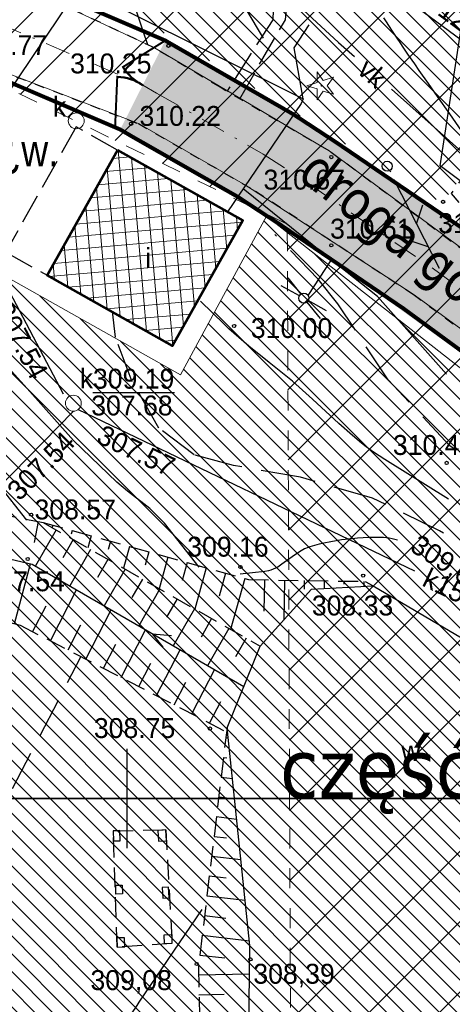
# Model space of a CAD drawing. Extents: x 4615668 to 9294084, y 5331114 to 10688993.
# Tile 57 of 181: x 4655590 to 4655611, y 5335053 to 5335102. Entities that reach past the tile are written whole.
import ezdxf
from ezdxf.enums import TextEntityAlignment as Align

# ---------------------------------------------------------------- set-up
doc = ezdxf.new("R2010")
doc.units = 0
doc.header["$MEASUREMENT"] = 0
for name, pattern in [('BUIB05', [1, 0.5, -0.5]), ('CHODNIK', [2, 1.5, -0.5]), ('DASHDOT', [25.4, 12.7, -6.35, 0, -6.35]), ('DROGA', [1, 0.5, -0.5]), ('SKARPA1', [1.5, 1, -0.5]), ('WARSTWICA', [3, 2, -1]), ('WIATA', [1.5, 1, -0.5])]:
    doc.linetypes.add(name, pattern=pattern)
for name, color, linetype in [('13', 7, 'Continuous'), ('14', 7, 'Continuous'), ('16', 7, 'Continuous'), ('17', 7, 'Continuous'), ('21', 7, 'Continuous'), ('22', 7, 'Continuous'), ('23', 7, 'Continuous'), ('24', 7, 'Continuous'), ('25', 7, 'Continuous'), ('27', 7, 'Continuous'), ('28', 7, 'Continuous'), ('45', 7, 'Continuous'), ('47', 7, 'Continuous'), ('50', 7, 'Continuous'), ('51', 7, 'Continuous'), ('52', 7, 'Continuous'), ('56', 7, 'Continuous'), ('60', 7, 'Continuous'), ('9', 7, 'Continuous'), ('DIM', 7, 'Continuous'), ('SZZPZ_922', 7, 'Continuous'), ('tpsa_stolarka', 4, 'Continuous'), ('UKKPA_506', 7, 'Continuous')]:
    doc.layers.add(name, color=color, linetype=linetype)
for name, color, linetype, lineweight in [('budynek', 7, 'Continuous', 53), ('hatch', 253, 'Continuous', 0), ('sciany - mur', 1, 'Continuous', 30)]:
    doc.layers.add(name, color=color, linetype=linetype, lineweight=lineweight)
doc.styles.add('STYLE2', font='arial.ttf')
doc.styles.add('tomek14', font='ISOCP.shx', dxfattribs={"height": 14})
doc.styles.add('txt', font='TXT', dxfattribs={"height": 0.2})
doc.dimstyles.new('1-500', dxfattribs={"dimtxt": 1, "dimasz": 0.5, "dimexe": 0.18, "dimexo": 0.0625, "dimgap": 0.3, "dimtad": 1, "dimzin": 0, "dimdsep": 46, "dimtxsty": 'STYLE2', "dimblk": 'DOT', "dimcen": 0.09, "dimadec": 0, "dimazin": 0, "dimtfac": 1, "dimtmove": 0, "dimatfit": 0, "dimldrblk": 'DOT', "dimfxl": 0, "dimtolj": 1, "dimtzin": 0, "dimarcsym": 0})
pattern_1 = [(135, (-11889.38753, -1756.1574), (-0.44194173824, -0.44194173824), [])]

# ---------------------------------------------------------------- blocks, each defined once
blk = doc.blocks.new('*M2220')
at = {"layer": '60', "color": 7, "linetype": 'Continuous'}
blk.add_line((250, 0), (250, 2.5), dxfattribs=at)
blk.add_lwpolyline([(0, 0), (0, 250), (400, 250), (400, 0)], close=True, dxfattribs=at)
blk = doc.blocks.new('*M2222')
at = {"layer": '60', "color": 7, "linetype": 'Continuous'}
blk.add_line((250, 247.5), (250, 250), dxfattribs=at)
blk.add_lwpolyline([(0, 0), (0, 250), (400, 250), (400, 0)], close=True, dxfattribs=at)
blk = doc.blocks.new('KL')
at = {"layer": 'UKKPA_506', "color": 7, "linetype": 'Continuous', "lineweight": 13}
blk.add_circle((0, 0), 0.4, dxfattribs=at)
blk = doc.blocks.new('WYS')
at = {"layer": '52', "color": 67, "linetype": 'Continuous'}
blk.add_circle((0, 0), 0.08, dxfattribs=at)
blk = doc.blocks.new('SL')
at = {"layer": '22', "color": 1, "linetype": 'Continuous'}
for p, q in [((-1.272, 0.256), (-0.245, 0.05)), ((1.281, 0.256), (0.245, 0.048)), ((-0.246, -0.05), (-1.272, -0.255)), ((0.245, -0.048), (1.281, -0.256))]:
    blk.add_line(p, q, dxfattribs=at)
blk.add_circle((0, 0), 0.25, dxfattribs=at)
blk = doc.blocks.new('SLU')
at = {"layer": '22', "color": 1, "linetype": 'Continuous'}
blk.add_circle((0, 0), 0.25, dxfattribs=at)
blk = doc.blocks.new('PLT')
at = {"layer": '24', "color": 40, "linetype": 'Continuous'}
for p, q in [((3.25, 0), (2.543, 0.707)), ((0.75, 0), (5.75, 0)), ((4.543, 0), (3.836, -0.707))]:
    blk.add_line(p, q, dxfattribs=at)
blk = doc.blocks.new('DI')
at = {"layer": 'SZZPZ_922', "color": 7, "linetype": 'Continuous', "lineweight": 13}
for p, q in [((-0.227, 0.699), (0.087, 0.267)), ((-0.227, 0.164), (-0.227, 0.699)), ((-0.736, -0.001), (-0.227, 0.164)), ((0.087, 0.267), (0.595, 0.431)), ((0.595, 0.431), (0.281, -0.001)), ((-0.227, -0.166), (-0.736, -0.001)), ((-0.227, -0.702), (-0.227, -0.166)), ((0.087, -0.268), (-0.227, -0.702)), ((0.595, -0.434), (0.087, -0.268)), ((0.281, -0.001), (0.595, -0.434))]:
    blk.add_line(p, q, dxfattribs=at)
blk.add_circle((0, 0), 0.0203, dxfattribs=at)
blk = doc.blocks.new('_Dot')
at = {"color": 0, "linetype": 'ByBlock', "lineweight": -2}
blk.add_line((-0.5, 0), (-1, 0), dxfattribs=at)
at = {"color": 0, "linetype": 'ByBlock', "const_width": 0.5}
blk.add_lwpolyline([(-0.25, 0, 1), (0.25, 0, 1)], format="xyb", close=True, dxfattribs=at)
blk = doc.blocks.new('*D2936')
at = {"layer": 'Defpoints', "color": 0}
for p in [(4655608.404, 5335106.846), (4655618.134, 5335099.636), (4655616.586, 5335097.548)]:
    blk.add_point(p, dxfattribs=at)
at = {"layer": 'DIM', "color": 0, "lineweight": -2, "ltscale": 40}
for p, q in [((4655608.367, 5335106.796), (4655606.749, 5335104.613)), ((4655607.258, 5335104.46), (4655616.184, 5335097.845)), ((4655618.097, 5335099.586), (4655616.479, 5335097.403))]:
    blk.add_line(p, q, dxfattribs=at)
at = {"layer": 'DIM', "color": 0, "linetype": 'ByBlock', "lineweight": -2, "xscale": 0.5, "yscale": 0.5, "zscale": 0.5}
for p, rotation in [((4655606.857, 5335104.758), 143.4588016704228), ((4655616.586, 5335097.548), 323.4588016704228)]:
    blk.add_blockref('_Dot', p, dxfattribs=dict(at, rotation=rotation))
at = {"layer": 'DIM', "color": 0, "lineweight": 0, "ltscale": 40, "insert": (4655612.199, 5335101.797), "char_height": 1, "attachment_point": 5, "rotation": 323.4588, "style": 'STYLE2'}
blk.add_mtext('\\A1;12.11 ', dxfattribs=at)

msp = doc.modelspace()

# ---------------------------------------------------------------- hatches: boundary and pattern name
at = {"layer": 'hatch', "lineweight": 0, "ltscale": 20}
h = msp.add_hatch(dxfattribs=at)
h.set_pattern_fill('ANSI31', color=3, scale=5, angle=90)
h.set_pattern_definition(pattern_1)
h.paths.add_polyline_path([(4655588.854, 5335106.349), (4655610.799, 5335092.928), (4655619.826, 5335105.313), (4655679.3, 5335063.025), (4655675.327, 5335047.976), (4655665.409, 5335034.833), (4655687.601, 5335024.333), (4655665.162, 5335010.881), (4655660.44, 5335018.722), (4655662.201, 5335023.441), (4655659.892, 5335034.977), (4655638.385, 5335008.562), (4655616.894, 5335004.668), (4655615.082, 5335002.357), (4655641.603, 5335003.489), (4655662.829, 5335002.048), (4655672.968, 5335007.291), (4655703.279, 5335014.289), (4655716.801, 5335015.212), (4655741.269, 5335020.258), (4655757.915, 5335026.021), (4655726.837, 5335084.415), (4655710.028, 5335087.457), (4655682.401, 5335098.021), (4655634.828, 5335133.012), (4655626.983, 5335138.104), (4655613.086, 5335142.87)])
at = {"layer": 'hatch', "lineweight": 0}
h = msp.add_hatch(dxfattribs=at)
h.set_pattern_fill('ANSI31', color=160, scale=20)
h.set_pattern_definition([(45, (-11889.3875, -1756.1574), (-1.767766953, 1.767766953), [])])
h.paths.add_polyline_path([(4655585.345, 5335100.489), (4655609.825, 5335141.174), (4655724.52, 5335052.343), (4655757.949, 5335025.923), (4655741.269, 5335020.258), (4655716.277, 5335015.104), (4655702.906, 5335013.9), (4655672.968, 5335007.246), (4655662.829, 5335002.048), (4655641.397, 5335003.503), (4655600.675, 5335001.373), (4655590.095, 5334999.07), (4655563.772, 5335009.583), (4655603.239, 5335036.519), (4655603.01, 5335091.868)])
at = {"layer": 'hatch', "lineweight": 0, "ltscale": 40}
h = msp.add_hatch(dxfattribs=at)
h.set_pattern_fill('CONCRE', color=40)
h.set_pattern_definition([(0, (-11889.3875, -1756.1574), (1, 1), [0.125, -0.875]), (90, (-11889.3875, -1756.1574), (-1, 1), [0.125, -0.875]), (135, (-11889.2625, -1756.1574), (-0.99999999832, 6e-17), [0.1767767, -1.2374369]), (0, (-11889.2625, -1755.5949), (1, 1), [0.125, -0.875]), (45, (-11889.2, -1755.6574), (0, 0.99999999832), [0.0883883, -1.3258252]), (135, (-11889.2, -1755.6574), (-0.99999999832, 6e-17), [0.0883883, -1.3258252]), (0, (-11888.8875, -1755.3449), (1, 1), [0.1767767, -0.8232233]), (45, (-11888.8875, -1755.3449), (0, 0.99999999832), [0.125, -1.2892136]), (135, (-11888.71076, -1755.3449), (-0.99999999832, 6e-17), [0.125, -1.2892136]), (90, (-11888.7, -1755.9074), (-1, 1), [0.125, -0.875]), (45, (-11888.7, -1755.9074), (0, 0.99999999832), [0.0883883, -1.3258252]), (135, (-11888.6375, -1755.8449), (-0.99999999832, 6e-17), [0.0883883, -1.3258252]), (0, (-11889.2625, -1755.9074), (1, 1), [0.0625, -0.8375]), (0, (-11888.5125, -1755.6574), (1, 1), [0.0625, -0.8375]), (90, (-11888.825, -1755.5324), (-1, 1), [0.0625, -0.8375]), (135, (-11888.7, -1756.0949), (-0.99999999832, 6e-17), [0.0883883, -1.3258252]), (135, (-11889.1375, -1755.4074), (-0.99999999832, 6e-17), [0.0883883, -1.3258252]), (45, (-11888.9188, -1755.8293), (0, 0.99999999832), [0.0883883, -1.3258252]), (90, (-11889.0438, -1756.0324), (-1, 1), [0.015625, -0.984375]), (90, (-11888.9969, -1755.6105), (-1, 1), [0.015625, -0.984375]), (90, (-11888.5282, -1755.4387), (-1, 1), [0.015625, -0.984375]), (90, (-11888.5125, -1755.9699), (-1, 1), [0.015625, -0.984375])])
h.paths.add_polyline_path([(4655583.574, 5335000.331), (4655578.671, 5335002.815), (4655597.855, 5335018.319), (4655618.536, 5335024.795), (4655625.168, 5335031.001), (4655636.497, 5335046.589), (4655636.219, 5335051.682), (4655633.833, 5335059.547), (4655633.122, 5335061.891), (4655631.839, 5335065.478), (4655631.476, 5335066.248), (4655630.68, 5335067.931), (4655630.292, 5335068.548), (4655626.384, 5335074.762), (4655620.384, 5335079.183), (4655604.763, 5335090.419), (4655600.518, 5335093.252), (4655594.619, 5335096.629), (4655596.882, 5335101.099), (4655603.573, 5335097.227), (4655611.905, 5335091.598), (4655629.33, 5335078.807), (4655630.301, 5335077.926), (4655635.098, 5335070.297), (4655636.46, 5335067.399), (4655638.659, 5335060.861), (4655640.107, 5335056.089), (4655641.198, 5335052.494), (4655641.385, 5335044.81), (4655630.919, 5335030.41), (4655620.55, 5335020.182), (4655600.384, 5335013.922)])
at = {"layer": 'hatch', "lineweight": 0, "ltscale": 20}
h = msp.add_hatch(dxfattribs=at)
h.set_pattern_fill('ANSI31', color=3, scale=5, angle=90)
h.set_pattern_definition(pattern_1)
h.paths.add_polyline_path([(4655578.449, 5335005.688), (4655557.329, 5335013.648), (4655576.563, 5335044.139), (4655563.944, 5335054.745), (4655567.608, 5335061.638), (4655572.025, 5335072.944), (4655581.507, 5335068.145), (4655588.325, 5335079.036), (4655572.997, 5335086.838), (4655575.67, 5335095.801), (4655584.236, 5335099.106), (4655588.014, 5335098.25), (4655588.553, 5335089.414), (4655597.644, 5335084.303), (4655601.974, 5335092.283), (4655625.55, 5335073.803), (4655633.272, 5335053.993), (4655603.729, 5335024.238), (4655588.146, 5335028.228), (4655581.613, 5335020.05), (4655584.883, 5335012.203)])
at = {"layer": 'hatch', "lineweight": 0, "ltscale": 40}
h = msp.add_hatch(dxfattribs=at)
h.set_pattern_fill('ANSI37', color=0, scale=5, angle=50)
h.set_pattern_definition([(95, (-11889.38753, -1756.1574), (-0.62262168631, -0.05447233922), []), (185, (-11889.38753, -1756.1574), (0.05447233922, -0.62262168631), [])])
h.paths.add_polyline_path([(4655594.482, 5335095.6), (4655600.785, 5335092.057), (4655597.248, 5335085.766), (4655590.945, 5335089.309)])

# ---------------------------------------------------------------- linework, layer by layer
at = {"color": 94, "linetype": 'BUIB05', "lineweight": 0, "ltscale": 2}
msp.add_lwpolyline([(4655585.345, 5335100.489), (4655609.825, 5335141.174), (4655724.52, 5335052.343), (4655757.949, 5335025.923), (4655741.269, 5335020.258), (4655716.277, 5335015.104), (4655702.906, 5335013.9), (4655672.968, 5335007.246), (4655662.829, 5335002.048), (4655641.397, 5335003.503), (4655600.675, 5335001.373), (4655590.095, 5334999.07), (4655563.772, 5335009.583), (4655603.239, 5335036.519), (4655603.01, 5335091.868)], close=True, dxfattribs=at)
at = {"lineweight": 0, "ltscale": 40}
msp.add_lwpolyline([(4655578.449, 5335005.688), (4655557.329, 5335013.648), (4655576.563, 5335044.139), (4655563.944, 5335054.745), (4655567.608, 5335061.638), (4655572.025, 5335072.944), (4655581.507, 5335068.145), (4655588.325, 5335079.036), (4655572.997, 5335086.838), (4655575.67, 5335095.801), (4655584.236, 5335099.106), (4655588.014, 5335098.25), (4655588.553, 5335089.414), (4655597.644, 5335084.303), (4655601.974, 5335092.283), (4655625.55, 5335073.803), (4655633.272, 5335053.993), (4655603.729, 5335024.238), (4655588.146, 5335028.228), (4655581.613, 5335020.05), (4655584.883, 5335012.203)], close=True, dxfattribs=at)
for start, end in [(329.9473, 330.0679), (315.2713, 315.7245)]:
    msp.add_arc((4655596.882, 5335101.099), 2.505, start, end, dxfattribs=at)
at = {"layer": '13', "color": 132, "linetype": 'WIATA'}
msp.add_lwpolyline([(4655596.915, 5335061.447), (4655597.219, 5335055.742), (4655594.467, 5335055.565), (4655594.269, 5335061.407)], close=True, dxfattribs=at)
at = {"layer": '13', "color": 132, "linetype": 'Continuous'}
for points in [[(4655594.269, 5335061.407), (4655594.285, 5335060.893), (4655594.619, 5335060.904), (4655594.603, 5335061.418)], [(4655596.505, 5335061.423), (4655596.537, 5335060.88), (4655596.946, 5335060.904), (4655596.915, 5335061.447)], [(4655594.71, 5335058.676), (4655594.725, 5335058.229), (4655594.405, 5335058.218), (4655594.39, 5335058.665)], [(4655596.734, 5335058.553), (4655596.767, 5335058.014), (4655597.084, 5335058.034), (4655597.05, 5335058.573)], [(4655597.205, 5335056.188), (4655597.219, 5335055.742), (4655596.84, 5335055.731), (4655596.826, 5335056.177)], [(4655594.451, 5335056.021), (4655594.467, 5335055.565), (4655594.847, 5335055.578), (4655594.831, 5335056.034)]]:
    msp.add_lwpolyline(points, close=True, dxfattribs=at)
at = {"layer": '16', "color": 7, "linetype": 'CHODNIK'}
for points in [[(4655600.623, 5335098.176), (4655602.916, 5335102.145), (4655603.164, 5335104.809), (4655601.287, 5335107.401), (4655599.269, 5335109.461), (4655599.66, 5335109.999)], [(4655588.098, 5335104.584), (4655592.224, 5335105.931), (4655597.995, 5335109.269), (4655598.526, 5335109.234), (4655602.385, 5335104.617), (4655602.278, 5335102.145), (4655599.983, 5335098.544)], [(4655594.482, 5335095.6), (4655592.409, 5335096.766), (4655588.872, 5335090.475), (4655590.945, 5335089.309)]]:
    msp.add_lwpolyline(points, dxfattribs=at)
at = {"layer": '17', "color": 97, "linetype": 'DROGA'}
for points in [[(4655620.342, 5335020.205), (4655633.344, 5335029.137), (4655640.842, 5335045.094), (4655640.874, 5335051.414), (4655638.081, 5335060.135), (4655636.027, 5335067.178), (4655629.847, 5335077.185), (4655624.184, 5335081.711), (4655611.243, 5335091.013), (4655605.11, 5335095.557), (4655599.633, 5335098.754), (4655596.338, 5335100.728), (4655588.098, 5335104.584), (4655586.139, 5335108.198), (4655586.184, 5335109.851), (4655586.871, 5335111.595), (4655589.752, 5335117.638), (4655591.674, 5335121.953), (4655592.681, 5335125.422), (4655593.733, 5335129.507), (4655594.237, 5335132.674), (4655594.467, 5335142.205), (4655595.199, 5335144.579)], [(4655554.665, 5335057.636), (4655562.145, 5335069.651), (4655566.858, 5335077.896), (4655570.519, 5335084.001), (4655578.89, 5335096.748), (4655579.987, 5335097.437), (4655583.191, 5335099.411), (4655587.52, 5335100), (4655595.53, 5335096.925), (4655601.416, 5335093.539), (4655609.335, 5335088.353), (4655617.798, 5335082.158), (4655626.696, 5335075.746), (4655631.228, 5335068.126), (4655633.864, 5335062.026), (4655635.969, 5335054.682), (4655636.945, 5335051.505), (4655637.162, 5335045.336), (4655630.046, 5335030.159), (4655619.989, 5335025.206), (4655597.971, 5335017.507), (4655578.503, 5335002.9)]]:
    msp.add_lwpolyline(points, dxfattribs=at)
at = {"layer": '21', "color": 1, "linetype": 'Continuous'}
msp.add_line((4655605.225, 5335090.076), (4655604.053, 5335088.296), dxfattribs=at)
for points in [[(4655594.873, 5335102.624), (4655603.812, 5335098.169), (4655603.71, 5335097.93), (4655600.003, 5335092.497)], [(4655603.812, 5335098.169), (4655603.364, 5335100.742), (4655604.12, 5335101.885)], [(4655611.014, 5335084.339), (4655607.542, 5335088.237), (4655605.225, 5335090.076), (4655600.796, 5335093.659)]]:
    msp.add_lwpolyline(points, dxfattribs=at)
at = {"layer": '23', "color": 40, "linetype": 'Continuous'}
for points in [[(4655581.444, 5335085.756), (4655584.301, 5335091.439), (4655584.718, 5335092.12), (4655594.318, 5335106.394), (4655596.406, 5335109.483), (4655605.581, 5335101.008), (4655606.389, 5335100.292)], [(4655608.241, 5335098.65), (4655614.079, 5335093.475), (4655623.938, 5335085.785)]]:
    msp.add_lwpolyline(points, dxfattribs=at)
at = {"layer": '25', "color": 165, "linetype": 'Continuous'}
msp.add_lwpolyline([(4655619.864, 5335087.911), (4655610.688, 5335094.801), (4655612.055, 5335103.699), (4655611.229, 5335110.53), (4655609.575, 5335112.278), (4655606.681, 5335114.085)], dxfattribs=at)
at = {"layer": '27', "color": 17, "linetype": 'Continuous'}
for p, q in [((4655578.898, 5335068.876), (4655592.274, 5335082.481)), ((4655592.51, 5335082.566), (4655609.412, 5335074.465))]:
    msp.add_line(p, q, dxfattribs=at)
msp.add_lwpolyline([(4655591.76, 5335083.339), (4655585.346, 5335095.488), (4655582.868, 5335100.766)], dxfattribs=at)
at = {"layer": '45', "color": 219, "linetype": 'Continuous'}
for points in [[(4655569.812, 5335077.174), (4655579.629, 5335077.276), (4655590.187, 5335074.802), (4655600.825, 5335068.647)], [(4655596.777, 5335070.634), (4655596.248, 5335071.295), (4655597.198, 5335071.209)]]:
    msp.add_lwpolyline(points, dxfattribs=at)
msp.add_lwpolyline([(4655619.334, 5335066.639), (4655618.702, 5335057.77), (4655615.142, 5335045.216), (4655611.984, 5335041.933), (4655601.018, 5335045.619), (4655601.132, 5335055.64), (4655599.984, 5335066.582), (4655601.649, 5335070.671), (4655604.227, 5335073.537), (4655607.327, 5335073.71)], close=True, dxfattribs=at)
at = {"layer": '50', "color": 245, "linetype": 'WARSTWICA'}
for points in [[(4655598.01, 5335109.194), (4655599.671, 5335105.028), (4655599.708, 5335104.937), (4655599.734, 5335104.876), (4655599.786, 5335104.755), (4655599.868, 5335104.575), (4655599.925, 5335104.456), (4655599.964, 5335104.377), (4655600.044, 5335104.22), (4655600.136, 5335104.045), (4655600.199, 5335103.928), (4655600.328, 5335103.698), (4655600.394, 5335103.583), (4655600.527, 5335103.354), (4655600.663, 5335103.127), (4655600.935, 5335102.673), (4655601.802, 5335101.224)], [(4655589.919, 5335077.007), (4655588.325, 5335079.036), (4655587.611, 5335080.067), (4655586.762, 5335081.515), (4655586.332, 5335082.234), (4655584.186, 5335085.677), (4655583.624, 5335086.495), (4655582.326, 5335088.003), (4655580.211, 5335089.971), (4655578.832, 5335091.078), (4655578.077, 5335091.557), (4655577.667, 5335091.723), (4655575.95, 5335092.246)], [(4655627.174, 5335051.781), (4655629.7, 5335055.356), (4655629.65, 5335058.386), (4655628.759, 5335062.937), (4655627.769, 5335067.059), (4655626.877, 5335070.734), (4655625.398, 5335073.094), (4655622.724, 5335074.683), (4655619.209, 5335076.421), (4655616.436, 5335077.862), (4655613.811, 5335078.805), (4655611.187, 5335080.742), (4655608.085, 5335084.05), (4655605.559, 5335087.875), (4655604.566, 5335089.119), (4655602.39, 5335091.351)], [(4655620.902, 5335045.89), (4655623.279, 5335053.339), (4655624.259, 5335056.792), (4655624.556, 5335060.468), (4655624.012, 5335063.745), (4655622.324, 5335068.989), (4655621.78, 5335069.834), (4655616.055, 5335073.35), (4655610.658, 5335076.478), (4655607.291, 5335078.117), (4655603.676, 5335079.16), (4655600.309, 5335079.756), (4655598.341, 5335080.288), (4655596.558, 5335081.629), (4655595.221, 5335083.963), (4655594.38, 5335086.198), (4655594.231, 5335087.489)], [(4655589.212, 5335063.52), (4655592.646, 5335070.147)]]:
    msp.add_lwpolyline(points, dxfattribs=at)
at = {"layer": '50', "color": 7, "linetype": 'Continuous'}
for points in [[(4655593.892, 5335106.73), (4655594.009, 5335106.425), (4655594.245, 5335105.814), (4655594.456, 5335105.272), (4655594.56, 5335105), (4655594.715, 5335104.592), (4655594.866, 5335104.183), (4655594.94, 5335103.977), (4655595.06, 5335103.636), (4655595.139, 5335103.409), (4655595.295, 5335102.953), (4655595.449, 5335102.497), (4655595.756, 5335101.583), (4655595.987, 5335100.898)], [(4655611.115, 5335078.061), (4655607.906, 5335080.056), (4655607.344, 5335080.43), (4655606.983, 5335080.696), (4655606.746, 5335080.88), (4655606.283, 5335081.262), (4655605.607, 5335081.859), (4655604.281, 5335083.09), (4655603.61, 5335083.695), (4655603.268, 5335083.988), (4655602.11, 5335084.926), (4655601.077, 5335085.755), (4655600.571, 5335086.182), (4655600.077, 5335086.622), (4655599.837, 5335086.849), (4655598.65, 5335088.001)]]:
    msp.add_lwpolyline(points, dxfattribs=at)
at = {"layer": '50', "color": 216, "linetype": 'Continuous'}
for points in [[(4655607.844, 5335102.24), (4655607.976, 5335102.035), (4655608.242, 5335101.626), (4655608.512, 5335101.22), (4655608.693, 5335100.95), (4655608.815, 5335100.771), (4655609.06, 5335100.413), (4655609.4, 5335099.922), (4655609.628, 5335099.595), (4655610.086, 5335098.942), (4655610.546, 5335098.29), (4655611.158, 5335097.421), (4655611.463, 5335096.986), (4655611.918, 5335096.331), (4655612.145, 5335096.003), (4655612.57, 5335095.384)], [(4655598.593, 5335074.645), (4655596.845, 5335076.859), (4655596.106, 5335077.601), (4655594.991, 5335078.465), (4655594.454, 5335078.919), (4655592.278, 5335081.01), (4655589.948, 5335083.623), (4655587.254, 5335086.593), (4655586.578, 5335087.486), (4655585.538, 5335089.483), (4655584.833, 5335091.881), (4655583.668, 5335094.034), (4655583.519, 5335094.53)], [(4655608.542, 5335076), (4655608.491, 5335076.016), (4655608.28, 5335076.071), (4655608.138, 5335076.098), (4655607.85, 5335076.131), (4655607.411, 5335076.142), (4655607.117, 5335076.132), (4655606.533, 5335076.096), (4655606.265, 5335076.076), (4655605.731, 5335076.015), (4655605.2, 5335075.926), (4655604.847, 5335075.851), (4655604.613, 5335075.795), (4655604.146, 5335075.666), (4655604.054, 5335075.636), (4655603.876, 5335075.561), (4655603.705, 5335075.471), (4655603.378, 5335075.256), (4655602.745, 5335074.789), (4655602.529, 5335074.653), (4655602.418, 5335074.594), (4655602.189, 5335074.498), (4655602.07, 5335074.462), (4655601.885, 5335074.429), (4655600.651, 5335074.295)], [(4655593.091, 5335048.265), (4655593.285, 5335048.675), (4655593.383, 5335048.88), (4655593.532, 5335049.186), (4655593.683, 5335049.491), (4655593.759, 5335049.643), (4655593.913, 5335049.946), (4655593.991, 5335050.098), (4655594.11, 5335050.324), (4655594.27, 5335050.624), (4655594.351, 5335050.773), (4655594.475, 5335050.997), (4655594.6, 5335051.219), (4655594.664, 5335051.329), (4655594.835, 5335051.623), (4655594.923, 5335051.769), (4655595.056, 5335051.986), (4655595.191, 5335052.202), (4655595.259, 5335052.31), (4655595.398, 5335052.523), (4655595.468, 5335052.63), (4655595.575, 5335052.788), (4655598.742, 5335057.448)]]:
    msp.add_lwpolyline(points, dxfattribs=at)
at = {"layer": '51', "color": 3, "linetype": 'Continuous'}
for p, q in [((4655590.495, 5335076.94), (4655590.291, 5335075.883)), ((4655591.394, 5335076.525), (4655590.355, 5335074.705)), ((4655591.237, 5335076.756), (4655591.203, 5335076.634)), ((4655592.2, 5335076.488), (4655592.149, 5335076.306)), ((4655592.262, 5335076.029), (4655591.741, 5335075.117)), ((4655593.164, 5335076.22), (4655592.994, 5335075.612)), ((4655594.127, 5335075.952), (4655594.009, 5335075.526)), ((4655593.131, 5335075.534), (4655592.086, 5335073.703)), ((4655595.091, 5335075.684), (4655594.786, 5335074.589)), ((4655596.054, 5335075.417), (4655595.868, 5335074.747)), ((4655593.999, 5335075.038), (4655593.475, 5335074.12)), ((4655597.017, 5335075.149), (4655596.577, 5335073.566)), ((4655597.981, 5335074.881), (4655597.727, 5335073.968)), ((4655589.307, 5335071.803), (4655590.104, 5335074.821)), ((4655594.868, 5335074.542), (4655593.817, 5335072.702)), ((4655598.944, 5335074.613), (4655598.369, 5335072.543)), ((4655595.736, 5335074.046), (4655595.209, 5335073.124)), ((4655599.908, 5335074.345), (4655599.586, 5335073.189)), ((4655600.871, 5335074.077), (4655600.16, 5335071.521)), ((4655601.864, 5335074.01), (4655601.838, 5335072.432)), ((4655602.864, 5335073.994), (4655602.831, 5335071.985)), ((4655603.863, 5335073.978), (4655603.857, 5335073.548)), ((4655604.863, 5335073.962), (4655604.857, 5335073.572)), ((4655605.863, 5335073.946), (4655605.861, 5335073.787)), ((4655606.863, 5335073.93), (4655606.859, 5335073.684)), ((4655591.107, 5335070.946), (4655592.429, 5335073.505)), ((4655596.605, 5335073.551), (4655595.548, 5335071.7)), ((4655597.473, 5335073.055), (4655596.943, 5335072.127)), ((4655590.219, 5335071.405), (4655590.891, 5335072.706)), ((4655592.884, 5335070.028), (4655594.162, 5335072.502)), ((4655598.342, 5335072.559), (4655597.279, 5335070.698)), ((4655599.21, 5335072.063), (4655598.677, 5335071.13)), ((4655591.996, 5335070.487), (4655592.646, 5335071.745)), ((4655594.661, 5335069.11), (4655595.895, 5335071.499)), ((4655600.078, 5335071.568), (4655599.011, 5335069.697)), ((4655600.947, 5335071.072), (4655600.411, 5335070.134)), ((4655593.773, 5335069.569), (4655594.401, 5335070.785)), ((4655596.438, 5335068.193), (4655597.628, 5335070.497)), ((4655595.55, 5335068.651), (4655596.156, 5335069.825)), ((4655598.215, 5335067.275), (4655599.361, 5335069.494)), ((4655597.327, 5335067.734), (4655597.911, 5335068.864)), ((4655599.104, 5335066.816), (4655599.666, 5335067.904)), ((4655599.925, 5335066.086), (4655600.038, 5335066.072)), ((4655599.806, 5335065.093), (4655599.975, 5335065.072)), ((4655599.687, 5335064.1), (4655600.252, 5335064.032)), ((4655599.569, 5335063.107), (4655599.964, 5335063.06)), ((4655599.45, 5335062.114), (4655600.466, 5335061.992)), ((4655599.332, 5335061.121), (4655599.952, 5335061.047)), ((4655599.213, 5335060.128), (4655600.68, 5335059.953)), ((4655599.094, 5335059.135), (4655599.94, 5335059.034)), ((4655598.976, 5335058.142), (4655600.894, 5335057.913)), ((4655598.857, 5335057.149), (4655599.929, 5335057.021)), ((4655598.738, 5335056.156), (4655601.108, 5335055.873)), ((4655598.62, 5335055.163), (4655599.872, 5335055.014)), ((4655598.554, 5335054.168), (4655601.116, 5335054.222)), ((4655598.575, 5335053.168), (4655599.84, 5335053.195))]:
    msp.add_line(p, q, dxfattribs=at)
at = {"layer": '51', "color": 3, "linetype": 'SKARPA1'}
for points in [[(4655673.128, 5335058.871), (4655674.089, 5335056.357), (4655679.037, 5335061.702), (4655673.917, 5335066.442), (4655671.015, 5335069.035), (4655665.477, 5335072.96), (4655653.478, 5335076.039), (4655646.33, 5335084.039), (4655634.607, 5335094.127), (4655624.253, 5335102.64), (4655620.101, 5335105.694), (4655611.252, 5335093.422), (4655611.633, 5335092.971)], [(4655567.799, 5335079.466), (4655569.59, 5335077.969), (4655579.573, 5335079.05), (4655590.755, 5335076.89), (4655601.649, 5335070.671)], [(4655566.541, 5335077.341), (4655568.553, 5335076.38), (4655576.286, 5335074.829), (4655579.989, 5335074.265), (4655589.597, 5335071.726), (4655599.959, 5335066.374)], [(4655590.755, 5335076.89), (4655601.066, 5335074.023), (4655606.925, 5335073.929), (4655607.327, 5335073.71)], [(4655599.984, 5335066.582), (4655598.546, 5335054.545), (4655598.779, 5335043.621), (4655610.722, 5335039.82), (4655618.99, 5335043.678), (4655618.69, 5335057.714)]]:
    msp.add_lwpolyline(points, dxfattribs=at)
at = {"layer": 'budynek', "color": 7, "linetype": 'Continuous', "lineweight": 53, "flags": 128}
msp.add_lwpolyline([(4655594.482, 5335095.6), (4655600.785, 5335092.057), (4655597.248, 5335085.766), (4655590.945, 5335089.309)], close=True, dxfattribs=at)
at = {"layer": 'sciany - mur', "color": 30, "lineweight": 0, "ltscale": 40}
msp.add_line((4655600.502, 5335093.262), (4655604.179, 5335090.815), dxfattribs=at)
at = {"layer": 'sciany - mur', "color": 251, "lineweight": 0, "ltscale": 40}
for points in [[(4655629.847, 5335077.185), (4655623.326, 5335082.328), (4655614.116, 5335088.948), (4655605.11, 5335095.557), (4655596.338, 5335100.728), (4655588.098, 5335104.584), (4655586.139, 5335108.198), (4655586.184, 5335109.851), (4655586.871, 5335111.595), (4655589.236, 5335116.557), (4655591.674, 5335121.953)], [(4655570.381, 5335083.771), (4655578.89, 5335096.748), (4655583.191, 5335099.411), (4655587.533, 5335099.995), (4655595.53, 5335096.925), (4655600.912, 5335093.829), (4655609.335, 5335088.353), (4655626.696, 5335075.746), (4655631.228, 5335068.126), (4655633.864, 5335062.026), (4655636.945, 5335051.505)]]:
    msp.add_lwpolyline(points, dxfattribs=at)
at = {"layer": 'sciany - mur', "color": 30, "lineweight": 0, "ltscale": 40}
for points in [[(4655591.27, 5335121.059, 0.2, 0.2, 0), (4655587.076, 5335112.022, 0.2, 0.2, 0.422916), (4655590.156, 5335103.981, 0.2, 0.2, 0), (4655596.882, 5335101.099, 0.2, 0.2, 0), (4655603.336, 5335097.383, 0.2, 0.2, 0), (4655605.432, 5335096.01, 0.2, 0.2, 0), (4655611.731, 5335091.726, 0.2, 0.2, 0), (4655629.233, 5335078.895, 0.2, 0.2, 0), (4655630.301, 5335077.926, 0.2, 0.2, 0), (4655635.098, 5335070.297, 0.2, 0.2, 0), (4655636.492, 5335067.332, 0.2, 0.2, 0), (4655637.872, 5335063.456, 0.2, 0.2, 0), (4655641.198, 5335052.494, 0.2, 0.2, 0), (4655641.385, 5335044.81, 0.2, 0.2, 0), (4655630.919, 5335030.41, 0.2, 0.2, 0), (4655629.468, 5335028.978, 0.2, 0.2, 0), (4655620.55, 5335020.182, 0.2, 0.2, 0), (4655602.004, 5335014.517, 0.2, 0.2, 0), (4655600.384, 5335013.922, 0.2, 0.2, 0), (4655599.598, 5335013.271, 0.2, 0.2, 0), (4655583.603, 5335000.389, 0.2, 0.2, 0), (4655583.574, 5335000.331, 0.2, 0.2, 0)], [(4655570.92, 5335084.612, 0.2, 0.2, 0), (4655579.524, 5335097.714, 0.2, 0.2, -0.363483), (4655586.902, 5335099.935, 0.2, 0.2, 0), (4655594.619, 5335096.629, 0.2, 0.2, 0), (4655595.181, 5335096.298, 0.2, 0.2, 0), (4655600.502, 5335093.262, 0.2, 0.2, 0), (4655602.656, 5335091.851, 0.2, 0.2, 0), (4655608.846, 5335087.641, 0.2, 0.2, 0), (4655626.358, 5335074.803, 0.2, 0.2, 0), (4655630.703, 5335067.893, 0.2, 0.2, 0), (4655631.863, 5335065.426, 0.2, 0.2, 0), (4655633.122, 5335061.891, 0.2, 0.2, 0), (4655636.229, 5335051.65, 0.2, 0.2, 0), (4655636.497, 5335046.589, 0.2, 0.2, 0), (4655628.147, 5335035.1, 0.2, 0.2, 0), (4655625.168, 5335031.001, 0.2, 0.2, 0), (4655618.536, 5335024.795, 0.2, 0.2, 0), (4655600.411, 5335019.258, 0.2, 0.2, 0), (4655597.855, 5335018.319, 0.2, 0.2, 0), (4655596.435, 5335017.143, 0.2, 0.2, 0), (4655580.457, 5335004.275, 0.2, 0.2, 0), (4655578.671, 5335002.815, 0.2, 0.2, 0)]]:
    msp.add_lwpolyline(points, format="xyseb", dxfattribs=at)
at = {"layer": 'sciany - mur', "color": 30, "linetype": 'DASHDOT', "lineweight": 0, "ltscale": 0.1}
for points in [[(4655588.465, 5335101.986), (4655595.751, 5335098.864), (4655596.435, 5335098.461), (4655601.808, 5335095.395), (4655604.044, 5335093.931), (4655610.289, 5335089.683), (4655627.65, 5335076.956), (4655628.367, 5335076.305), (4655632.901, 5335069.095), (4655634.177, 5335066.379), (4655635.497, 5335062.674), (4655638.713, 5335052.072), (4655639.002, 5335045.215), (4655631.795, 5335029.863), (4655630.813, 5335029.042), (4655619.543, 5335022.488), (4655601.208, 5335016.887), (4655599.12, 5335016.121), (4655598.017, 5335015.207), (4655582.03, 5335002.332), (4655581.107, 5335001.581)], [(4655587.48, 5335099.688), (4655594.619, 5335096.629), (4655595.181, 5335096.298), (4655600.502, 5335093.262), (4655602.656, 5335091.851), (4655608.846, 5335087.641), (4655626.066, 5335075.017), (4655626.433, 5335074.684), (4655630.703, 5335067.893), (4655631.863, 5335065.426), (4655633.122, 5335061.891), (4655636.229, 5335051.65), (4655636.478, 5335045.723), (4655629.768, 5335031.427), (4655629.373, 5335031.097), (4655618.536, 5335024.795), (4655600.411, 5335019.258), (4655597.855, 5335018.319), (4655596.435, 5335017.143), (4655580.457, 5335004.275), (4655579.529, 5335003.521)]]:
    msp.add_lwpolyline(points, dxfattribs=at)
at = {"layer": 'sciany - mur', "color": 30, "lineweight": 0, "ltscale": 40, "const_width": 0.1}
for points in [[(4655596.882, 5335101.099), (4655594.717, 5335099.748)], [(4655594.363, 5335096.778), (4655594.472, 5335099.328)]]:
    msp.add_lwpolyline(points, dxfattribs=at)
at = {"layer": 'sciany - mur', "color": 30, "lineweight": 50, "ltscale": 40}
for centre, start, end in [((4655596.882, 5335101.099), 211.963, 243.1429), ((4655594.363, 5335096.778), 56.3689, 87.5488)]:
    msp.add_arc(centre, 2.505, start, end, dxfattribs=at)

# ---------------------------------------------------------------- block references
at = {"layer": '22', "color": 1, "linetype": 'Continuous', "xscale": 0.9999974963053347, "yscale": 0.9999974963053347, "rotation": 319.8797368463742}
msp.add_blockref('SL', (4655603.845, 5335088.158), dxfattribs=at)
at = {"layer": '24', "color": 40, "linetype": 'Continuous'}
msp.add_blockref('SLU', (4655608.032, 5335094.787), dxfattribs=at)
at = {"layer": '24', "color": 40, "linetype": 'Continuous', "xscale": 0.9999998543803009, "yscale": 0.9999998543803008, "rotation": 296.9875625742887}
msp.add_blockref('PLT', (4655608.032, 5335094.787), dxfattribs=at)
at = {"layer": '28', "color": 17, "linetype": 'Continuous'}
for p in [(4655592.411, 5335097.067), (4655592.264, 5335082.881)]:
    msp.add_blockref('KL', p, dxfattribs=at)
at = {"layer": '47', "color": 3, "linetype": 'Continuous'}
msp.add_blockref('DI', (4655604.735, 5335098.832), dxfattribs=at)
at = {"layer": '52', "color": 67, "linetype": 'Continuous'}
for p in [(4655597.041, 5335100.835), (4655595.164, 5335096.919), (4655605.224, 5335095.245), (4655610.841, 5335092.996), (4655605.224, 5335090.812), (4655600.339, 5335086.762), (4655611.019, 5335079.883), (4655590.141, 5335077.283), (4655589.969, 5335075.057), (4655600.657, 5335074.651), (4655606.826, 5335074.22), (4655599.125, 5335066.539), (4655598.462, 5335054.711), (4655601.161, 5335054.944)]:
    msp.add_blockref('WYS', p, dxfattribs=at)
at = {"layer": '60', "color": 7, "linetype": 'Continuous'}
for name, p in [('*M2220', (4655344.967, 5335063.025)), ('*M2222', (4655344.967, 5334813.025))]:
    msp.add_blockref(name, p, dxfattribs=at)

# ---------------------------------------------------------------- texts
at = {"color": 7, "linetype": 'Continuous', "style": 'txt', "width": 0.875}
msp.add_text('j.%%191w.', height=1.6, dxfattribs=at).set_placement((4655589.542, 5335095.38), align=Align.MIDDLE)
at = {"layer": '14', "color": 7, "linetype": 'Continuous', "style": 'txt'}
msp.add_text('i', height=1, dxfattribs=at).set_placement((4655596.024, 5335090.201), align=Align.MIDDLE)
at = {"layer": '24', "color": 40, "linetype": 'Continuous', "style": 'txt'}
msp.add_text('vk', height=1, rotation=318.4448, dxfattribs=at).set_placement((4655607.315, 5335099.47), align=Align.MIDDLE)
at = {"layer": '27', "color": 17, "linetype": 'Continuous', "style": 'txt'}
msp.add_text('k150', height=1, rotation=334.3908, dxfattribs=at).set_placement((4655611.26, 5335073.579), align=Align.MIDDLE)
at = {"layer": '28', "color": 17, "linetype": 'Continuous', "style": 'txt'}
for p in [(4655591.238, 5335097.275), (4655592.587, 5335083.622)]:
    msp.add_text('k', height=1, dxfattribs=at).set_placement(p)
at = {"layer": '50', "color": 6, "linetype": 'Continuous', "style": 'txt'}
msp.add_text('309,0', height=1, rotation=327.7137, dxfattribs=at).set_placement((4655610.757, 5335074.955), align=Align.MIDDLE)
at = {"layer": '52', "color": 67, "linetype": 'Continuous', "style": 'txt'}
for s, p in [('309.77', (4655586.854, 5335100.368)), ('310.25', (4655592.099, 5335099.449)), ('310.22', (4655595.587, 5335096.813)), ('310.67', (4655601.817, 5335093.613)), ('310.61', (4655605.163, 5335091.15)), ('310.76', (4655610.595, 5335091.426)), ('310.00', (4655601.182, 5335086.158)), ('310.44', (4655608.318, 5335080.283)), ('308.57', (4655590.313, 5335077.045)), ('309.16', (4655597.986, 5335075.174)), ('307.54', (4655587.749, 5335073.436)), ('308.33', (4655604.248, 5335072.219)), ('308.75', (4655593.295, 5335066.064)), ('308,39', (4655601.306, 5335053.721)), ('309,08', (4655593.122, 5335053.401))]:
    msp.add_text(s, height=1, dxfattribs=at).set_placement(p)
at = {"layer": '56', "color": 17, "linetype": 'Continuous', "style": 'txt'}
for s, rotation, p in [('307.54', 297.8316, (4655589.132, 5335088.071)), ('307.54', 45.4863, (4655588.844, 5335078.628)), ('307.57', 334.3908, (4655593.795, 5335081.833))]:
    msp.add_text(s, height=1, rotation=rotation, dxfattribs=at).set_placement(p, align=Align.TOP_LEFT)
msp.add_text('%%U309.19', height=1, dxfattribs=at).set_placement((4655593.248, 5335083.614))
msp.add_text('307.68', height=1, dxfattribs=at).set_placement((4655593.162, 5335083.268), align=Align.TOP_LEFT)
at = {"layer": '9', "color": 3, "linetype": 'Continuous', "style": 'txt'}
msp.add_text('w', height=1, dxfattribs=at).set_placement((4655609.222, 5335065.417), align=Align.MIDDLE)
at = {"layer": 'tpsa_stolarka', "color": 0, "ltscale": 2.5, "insert": (4655604.681, 5335095.81), "char_height": 2, "width": 63.29752, "attachment_point": 1, "rotation": 322.0038, "style": 'tomek14'}
msp.add_mtext('{\\fTahoma|b0|i0|c238|p34;droga gospodarcza - pożarowa}', dxfattribs=at)
at = {"layer": 'tpsa_stolarka', "color": 0, "ltscale": 2.5, "insert": (4655602.647, 5335066.034), "char_height": 3, "width": 71.21297, "attachment_point": 1, "style": 'tomek14'}
msp.add_mtext('{\\fTahoma|b0|i0|c238|p34;część techniczno-konserwatorska}', dxfattribs=at)

# ---------------------------------------------------------------- dimensions: what is measured, and where the dimension line sits
at = {"layer": 'DIM', "lineweight": 0, "ltscale": 40}
dim = msp.add_aligned_dim(p1=(4655608.404, 5335106.846), p2=(4655618.134, 5335099.636), distance=-2.6, dimstyle='1-500', override={"dimpost": ' '}, dxfattribs=at)
dim.commit()
dim.dimension.update_dxf_attribs({"geometry": '*D2936', "text_midpoint": (4655612.199, 5335101.797)})

doc.saveas('drawing.dxf')
